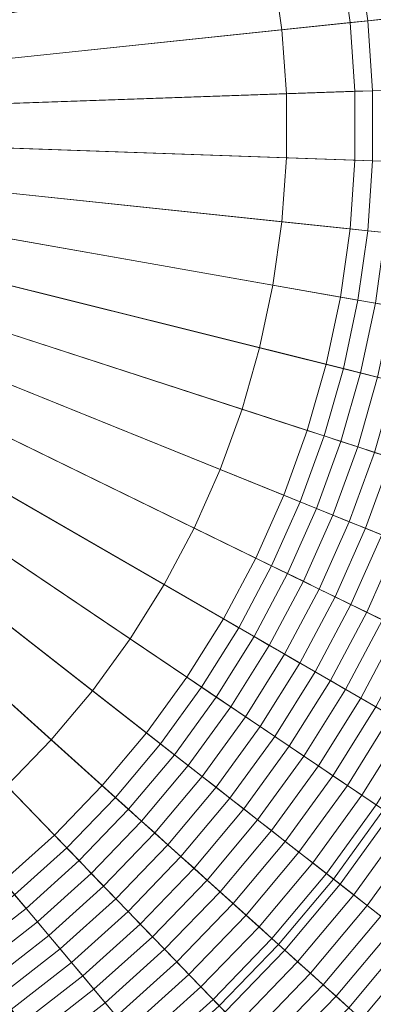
# Model space of a CAD drawing. Header units: centimetres. Extents: x -21.9 to 23.1, y -23 to 22.
# Tile 79 of 191: x 5.9 to 8.8, y -7.7 to 0.4. Entities that reach past the tile are written whole.
import ezdxf

# ---------------------------------------------------------------- set-up
doc = ezdxf.new("R2010")
doc.units = ezdxf.units.CM
doc.header["$LTSCALE"] = 2.54
doc.layers.add('Lucido design-1', color=7, linetype='Continuous')

# ---------------------------------------------------------------- blocks, each defined once
blk = doc.blocks.new('Gruppo-2-1')
at = {"color": 5, "linetype": 'Continuous', "lineweight": 9}
for points in [[(2.9723, 0.2664, -939.9081), (2.9123, 0.4312, -939.9081), (7.5366, 2.2995, -939.9081), (7.7157, 1.8076, -939.9081)], [(8.4039, 1.44, -935.9022), (8.2488, 1.9809, -935.9022), (3.5305, 0.4478, -936.1081), (3.5902, 0.2398, -936.1081)], [(3.0206, 0.0978, -939.9081), (2.9723, 0.2664, -939.9081), (7.7157, 1.8076, -939.9081), (7.86, 1.3044, -939.9081)], [(8.5209, 0.8897, -935.9022), (8.4039, 1.44, -935.9022), (3.5902, 0.2398, -936.1081), (3.6351, 0.0282, -936.1081)], [(3.0571, -0.0737, -939.9081), (3.0206, 0.0978, -939.9081), (7.86, 1.3044, -939.9081), (7.9688, 0.7924, -939.9081)], [(8.0417, 0.274, -941.4271), (7.9688, 0.7924, -941.4271), (10.4308, 1.2265, -941.4271), (10.528, 0.5353, -941.4271)], [(8.5992, 0.3326, -935.9022), (8.5209, 0.8897, -935.9022), (3.6351, 0.0282, -936.1081), (3.6652, -0.186, -936.1081)], [(8.7431, 0.3477, -935.8924), (8.6634, 0.9148, -935.8924), (8.5209, 0.8897, -935.9022), (8.5992, 0.3326, -935.9022)], [(8.8869, 0.3628, -935.881), (8.8058, 0.9399, -935.881), (8.6634, 0.9148, -935.8924), (8.7431, 0.3477, -935.8924)], [(3.0815, -0.2474, -939.9081), (3.0571, -0.0737, -939.9081), (7.9688, 0.7924, -939.9081), (8.0417, 0.274, -939.9081)], [(8.0417, 0.274, -939.9081), (7.9688, 0.7924, -939.9081), (7.9688, 0.7924, -941.4271), (8.0417, 0.274, -941.4271)], [(8.0782, -0.2483, -941.4271), (8.0417, 0.274, -941.4271), (10.528, 0.5353, -941.4271), (10.5767, -0.161, -941.4271)], [(8.6385, -0.2287, -935.9022), (8.5992, 0.3326, -935.9022), (3.6652, -0.186, -936.1081), (3.6803, -0.4018, -936.1081)], [(8.783, -0.2236, -935.8924), (8.7431, 0.3477, -935.8924), (8.5992, 0.3326, -935.9022), (8.6385, -0.2287, -935.9022)], [(8.9275, -0.2186, -935.881), (8.8869, 0.3628, -935.881), (8.7431, 0.3477, -935.8924), (8.783, -0.2236, -935.8924)], [(3.0937, -0.4223, -939.9081), (3.0815, -0.2474, -939.9081), (8.0417, 0.274, -939.9081), (8.0782, -0.2483, -939.9081)], [(8.0782, -0.2483, -939.9081), (8.0417, 0.274, -939.9081), (8.0417, 0.274, -941.4271), (8.0782, -0.2483, -941.4271)], [(8.6385, -0.7913, -935.9022), (8.6385, -0.2287, -935.9022), (3.6803, -0.4018, -936.1081), (3.6803, -0.6182, -936.1081)], [(8.0782, -0.7717, -941.4271), (8.0782, -0.2483, -941.4271), (10.5767, -0.161, -941.4271), (10.5767, -0.859, -941.4271)], [(8.783, -0.7964, -935.8924), (8.783, -0.2236, -935.8924), (8.6385, -0.2287, -935.9022), (8.6385, -0.7913, -935.9022)], [(8.9275, -0.8014, -935.881), (8.9275, -0.2186, -935.881), (8.783, -0.2236, -935.8924), (8.783, -0.7964, -935.8924)], [(3.0937, -0.5977, -939.9081), (3.0937, -0.4223, -939.9081), (8.0782, -0.2483, -939.9081), (8.0782, -0.7717, -939.9081)], [(8.0782, -0.7717, -939.9081), (8.0782, -0.2483, -939.9081), (8.0782, -0.2483, -941.4271), (8.0782, -0.7717, -941.4271)], [(3.0815, -0.7726, -939.9081), (3.0937, -0.5977, -939.9081), (8.0782, -0.7717, -939.9081), (8.0417, -1.294, -939.9081)], [(8.5992, -1.3526, -935.9022), (8.6385, -0.7913, -935.9022), (3.6803, -0.6182, -936.1081), (3.6652, -0.834, -936.1081)], [(3.0571, -0.9463, -939.9081), (3.0815, -0.7726, -939.9081), (8.0417, -1.294, -939.9081), (7.9688, -1.8124, -939.9081)], [(8.0417, -1.294, -941.4271), (8.0782, -0.7717, -941.4271), (10.5767, -0.859, -941.4271), (10.528, -1.5553, -941.4271)], [(8.0417, -1.294, -939.9081), (8.0782, -0.7717, -939.9081), (8.0782, -0.7717, -941.4271), (8.0417, -1.294, -941.4271)], [(8.7431, -1.3677, -935.8924), (8.783, -0.7964, -935.8924), (8.6385, -0.7913, -935.9022), (8.5992, -1.3526, -935.9022)], [(8.8869, -1.3828, -935.881), (8.9275, -0.8014, -935.881), (8.783, -0.7964, -935.8924), (8.7431, -1.3677, -935.8924)], [(8.5209, -1.9097, -935.9022), (8.5992, -1.3526, -935.9022), (3.6652, -0.834, -936.1081), (3.6351, -1.0482, -936.1081)], [(3.0206, -1.1178, -939.9081), (3.0571, -0.9463, -939.9081), (7.9688, -1.8124, -939.9081), (7.86, -2.3244, -939.9081)], [(2.9723, -1.2864, -939.9081), (3.0206, -1.1178, -939.9081), (7.86, -2.3244, -939.9081), (7.7157, -2.8276, -939.9081)], [(8.4039, -2.46, -935.9022), (8.5209, -1.9097, -935.9022), (3.6351, -1.0482, -936.1081), (3.5902, -1.2598, -936.1081)], [(2.9123, -1.4512, -939.9081), (2.9723, -1.2864, -939.9081), (7.7157, -2.8276, -939.9081), (7.5366, -3.3195, -939.9081)], [(8.2488, -3.0009, -935.9022), (8.4039, -2.46, -935.9022), (3.5902, -1.2598, -936.1081), (3.5305, -1.4678, -936.1081)], [(7.9688, -1.8124, -941.4271), (8.0417, -1.294, -941.4271), (10.528, -1.5553, -941.4271), (10.4308, -2.2465, -941.4271)], [(7.9688, -1.8124, -939.9081), (8.0417, -1.294, -939.9081), (8.0417, -1.294, -941.4271), (7.9688, -1.8124, -941.4271)], [(8.6634, -1.9348, -935.8924), (8.7431, -1.3677, -935.8924), (8.5992, -1.3526, -935.9022), (8.5209, -1.9097, -935.9022)], [(8.8058, -1.9599, -935.881), (8.8869, -1.3828, -935.881), (8.7431, -1.3677, -935.8924), (8.6634, -1.9348, -935.8924)], [(2.841, -1.6114, -939.9081), (2.9123, -1.4512, -939.9081), (7.5366, -3.3195, -939.9081), (7.3237, -3.7978, -939.9081)], [(8.0564, -3.5296, -935.9022), (8.2488, -3.0009, -935.9022), (3.5305, -1.4678, -936.1081), (3.4565, -1.6711, -936.1081)], [(2.7587, -1.7663, -939.9081), (2.841, -1.6114, -939.9081), (7.3237, -3.7978, -939.9081), (7.078, -4.26, -939.9081)], [(7.8276, -4.0435, -935.9022), (8.0564, -3.5296, -935.9022), (3.4565, -1.6711, -936.1081), (3.3685, -1.8687, -936.1081)], [(2.6657, -1.915, -939.9081), (2.7587, -1.7663, -939.9081), (7.078, -4.26, -939.9081), (6.8005, -4.7039, -939.9081)], [(7.86, -2.3244, -941.4271), (7.9688, -1.8124, -941.4271), (10.4308, -2.2465, -941.4271), (10.2857, -2.9292, -941.4271)], [(7.86, -2.3244, -939.9081), (7.9688, -1.8124, -939.9081), (7.9688, -1.8124, -941.4271), (7.86, -2.3244, -941.4271)], [(2.5627, -2.0569, -939.9081), (2.6657, -1.915, -939.9081), (6.8005, -4.7039, -939.9081), (6.4928, -5.1275, -939.9081)], [(7.5634, -4.5403, -935.9022), (7.8276, -4.0435, -935.9022), (3.3685, -1.8687, -936.1081), (3.267, -2.0597, -936.1081)], [(8.5443, -2.495, -935.8924), (8.6634, -1.9348, -935.8924), (8.5209, -1.9097, -935.9022), (8.4039, -2.46, -935.9022)], [(8.6846, -2.53, -935.881), (8.8058, -1.9599, -935.881), (8.6634, -1.9348, -935.8924), (8.5443, -2.495, -935.8924)], [(8.8247, -2.565, -935.8681), (8.948, -1.985, -935.8681), (8.8058, -1.9599, -935.881), (8.6846, -2.53, -935.881)], [(2.4499, -2.1912, -939.9081), (2.5627, -2.0569, -939.9081), (6.4928, -5.1275, -939.9081), (6.1563, -5.5285, -939.9081)], [(7.2653, -5.0174, -935.9022), (7.5634, -4.5403, -935.9022), (3.267, -2.0597, -936.1081), (3.1523, -2.2432, -936.1081)], [(2.3281, -2.3174, -939.9081), (2.4499, -2.1912, -939.9081), (6.1563, -5.5285, -939.9081), (5.7927, -5.905, -939.9081)], [(6.9346, -5.4726, -935.9022), (7.2653, -5.0174, -935.9022), (3.1523, -2.2432, -936.1081), (3.0252, -2.4182, -936.1081)], [(7.7157, -2.8276, -941.4271), (7.86, -2.3244, -941.4271), (10.2857, -2.9292, -941.4271), (10.0933, -3.6002, -941.4271)], [(7.7157, -2.8276, -939.9081), (7.86, -2.3244, -939.9081), (7.86, -2.3244, -941.4271), (7.7157, -2.8276, -941.4271)], [(6.573, -5.9036, -935.9022), (6.9346, -5.4726, -935.9022), (3.0252, -2.4182, -936.1081), (2.8861, -2.5839, -936.1081)], [(8.3864, -3.0456, -935.8924), (8.5443, -2.495, -935.8924), (8.4039, -2.46, -935.9022), (8.2488, -3.0009, -935.9022)], [(8.5239, -3.0902, -935.881), (8.6846, -2.53, -935.881), (8.5443, -2.495, -935.8924), (8.3864, -3.0456, -935.8924)], [(8.6613, -3.1349, -935.8681), (8.8247, -2.565, -935.8681), (8.6846, -2.53, -935.881), (8.5239, -3.0902, -935.881)], [(8.7985, -3.1795, -935.8535), (8.9647, -2.5999, -935.8535), (8.8247, -2.565, -935.8681), (8.6613, -3.1349, -935.8681)], [(6.1821, -6.3083, -935.9022), (6.573, -5.9036, -935.9022), (2.8861, -2.5839, -936.1081), (2.7358, -2.7396, -936.1081)], [(5.764, -6.6848, -935.9022), (6.1821, -6.3083, -935.9022), (2.7358, -2.7396, -936.1081), (2.5751, -2.8843, -936.1081)], [(7.5366, -3.3195, -941.4271), (7.7157, -2.8276, -941.4271), (10.0933, -3.6002, -941.4271), (9.8546, -4.2561, -941.4271)], [(7.5366, -3.3195, -939.9081), (7.7157, -2.8276, -939.9081), (7.7157, -2.8276, -941.4271), (7.5366, -3.3195, -941.4271)], [(8.1906, -3.5838, -935.8924), (8.3864, -3.0456, -935.8924), (8.2488, -3.0009, -935.9022), (8.0564, -3.5296, -935.9022)], [(8.3246, -3.6379, -935.881), (8.5239, -3.0902, -935.881), (8.3864, -3.0456, -935.8924), (8.1906, -3.5838, -935.8924)], [(8.4585, -3.692, -935.8681), (8.6613, -3.1349, -935.8681), (8.5239, -3.0902, -935.881), (8.3246, -3.6379, -935.881)], [(8.5923, -3.7461, -935.8535), (8.7985, -3.1795, -935.8535), (8.6613, -3.1349, -935.8681), (8.4585, -3.692, -935.8681)], [(8.7259, -3.8001, -935.8374), (8.9356, -3.224, -935.8374), (8.7985, -3.1795, -935.8535), (8.5923, -3.7461, -935.8535)], [(8.8594, -3.854, -935.8197), (9.0725, -3.2685, -935.8197), (8.9356, -3.224, -935.8374), (8.7259, -3.8001, -935.8374)], [(7.3237, -3.7978, -941.4271), (7.5366, -3.3195, -941.4271), (9.8546, -4.2561, -941.4271), (9.5707, -4.8937, -941.4271)], [(7.3237, -3.7978, -939.9081), (7.5366, -3.3195, -939.9081), (7.5366, -3.3195, -941.4271), (7.3237, -3.7978, -941.4271)], [(7.9576, -4.107, -935.8924), (8.1906, -3.5838, -935.8924), (8.0564, -3.5296, -935.9022), (7.8276, -4.0435, -935.9022)], [(8.0876, -4.1703, -935.881), (8.3246, -3.6379, -935.881), (8.1906, -3.5838, -935.8924), (7.9576, -4.107, -935.8924)], [(8.2174, -4.2336, -935.8681), (8.4585, -3.692, -935.8681), (8.3246, -3.6379, -935.881), (8.0876, -4.1703, -935.881)], [(8.3471, -4.2969, -935.8535), (8.5923, -3.7461, -935.8535), (8.4585, -3.692, -935.8681), (8.2174, -4.2336, -935.8681)], [(8.4766, -4.3601, -935.8374), (8.7259, -3.8001, -935.8374), (8.5923, -3.7461, -935.8535), (8.3471, -4.2969, -935.8535)], [(7.078, -4.26, -941.4271), (7.3237, -3.7978, -941.4271), (9.5707, -4.8937, -941.4271), (9.243, -5.51, -941.4271)], [(7.078, -4.26, -939.9081), (7.3237, -3.7978, -939.9081), (7.3237, -3.7978, -941.4271), (7.078, -4.26, -941.4271)], [(8.6059, -4.4232, -935.8197), (8.8594, -3.854, -935.8197), (8.7259, -3.8001, -935.8374), (8.4766, -4.3601, -935.8374)], [(8.7351, -4.4862, -935.8003), (8.9926, -3.9078, -935.8003), (8.8594, -3.854, -935.8197), (8.6059, -4.4232, -935.8197)], [(8.8641, -4.5491, -935.7794), (9.1257, -3.9616, -935.7794), (8.9926, -3.9078, -935.8003), (8.7351, -4.4862, -935.8003)], [(7.6887, -4.6126, -935.8924), (7.9576, -4.107, -935.8924), (7.8276, -4.0435, -935.9022), (7.5634, -4.5403, -935.9022)], [(7.8139, -4.6849, -935.881), (8.0876, -4.1703, -935.881), (7.9576, -4.107, -935.8924), (7.6887, -4.6126, -935.8924)], [(7.939, -4.7571, -935.8681), (8.2174, -4.2336, -935.8681), (8.0876, -4.1703, -935.881), (7.8139, -4.6849, -935.881)], [(6.8005, -4.7039, -941.4271), (7.078, -4.26, -941.4271), (9.243, -5.51, -941.4271), (8.8731, -6.1019, -941.4271)], [(6.8005, -4.7039, -939.9081), (7.078, -4.26, -939.9081), (7.078, -4.26, -941.4271), (6.8005, -4.7039, -941.4271)], [(8.064, -4.8293, -935.8535), (8.3471, -4.2969, -935.8535), (8.2174, -4.2336, -935.8681), (7.939, -4.7571, -935.8681)], [(8.1888, -4.9013, -935.8374), (8.4766, -4.3601, -935.8374), (8.3471, -4.2969, -935.8535), (8.064, -4.8293, -935.8535)], [(8.3134, -4.9733, -935.8197), (8.6059, -4.4232, -935.8197), (8.4766, -4.3601, -935.8374), (8.1888, -4.9013, -935.8374)], [(8.4379, -5.0452, -935.8003), (8.7351, -4.4862, -935.8003), (8.6059, -4.4232, -935.8197), (8.3134, -4.9733, -935.8197)], [(8.5622, -5.1169, -935.7794), (8.8641, -4.5491, -935.7794), (8.7351, -4.4862, -935.8003), (8.4379, -5.0452, -935.8003)], [(7.3852, -5.0983, -935.8924), (7.6887, -4.6126, -935.8924), (7.5634, -4.5403, -935.9022), (7.2653, -5.0174, -935.9022)], [(8.6862, -5.1885, -935.7569), (8.9929, -4.6119, -935.7569), (8.8641, -4.5491, -935.7794), (8.5622, -5.1169, -935.7794)], [(7.5051, -5.1792, -935.881), (7.8139, -4.6849, -935.881), (7.6887, -4.6126, -935.8924), (7.3852, -5.0983, -935.8924)], [(8.8101, -5.26, -935.7328), (9.1214, -4.6746, -935.7328), (8.9929, -4.6119, -935.7569), (8.6862, -5.1885, -935.7569)], [(6.4928, -5.1275, -941.4271), (6.8005, -4.7039, -941.4271), (8.8731, -6.1019, -941.4271), (8.4629, -6.6666, -941.4271)], [(6.4928, -5.1275, -939.9081), (6.8005, -4.7039, -939.9081), (6.8005, -4.7039, -941.4271), (6.4928, -5.1275, -941.4271)], [(7.6248, -5.2599, -935.8681), (7.939, -4.7571, -935.8681), (7.8139, -4.6849, -935.881), (7.5051, -5.1792, -935.881)], [(7.7445, -5.3406, -935.8535), (8.064, -4.8293, -935.8535), (7.939, -4.7571, -935.8681), (7.6248, -5.2599, -935.8681)], [(7.8639, -5.4212, -935.8374), (8.1888, -4.9013, -935.8374), (8.064, -4.8293, -935.8535), (7.7445, -5.3406, -935.8535)], [(7.9833, -5.5017, -935.8197), (8.3134, -4.9733, -935.8197), (8.1888, -4.9013, -935.8374), (7.8639, -5.4212, -935.8374)], [(8.1024, -5.5821, -935.8003), (8.4379, -5.0452, -935.8003), (8.3134, -4.9733, -935.8197), (7.9833, -5.5017, -935.8197)], [(7.0486, -5.5617, -935.8924), (7.3852, -5.0983, -935.8924), (7.2653, -5.0174, -935.9022), (6.9346, -5.4726, -935.9022)], [(8.2214, -5.6623, -935.7794), (8.5622, -5.1169, -935.7794), (8.4379, -5.0452, -935.8003), (8.1024, -5.5821, -935.8003)], [(6.1563, -5.5285, -941.4271), (6.4928, -5.1275, -941.4271), (8.4629, -6.6666, -941.4271), (8.0142, -7.2013, -941.4271)], [(6.1563, -5.5285, -939.9081), (6.4928, -5.1275, -939.9081), (6.4928, -5.1275, -941.4271), (6.1563, -5.5285, -941.4271)], [(7.1625, -5.6507, -935.881), (7.5051, -5.1792, -935.881), (7.3852, -5.0983, -935.8924), (7.0486, -5.5617, -935.8924)], [(8.3401, -5.7424, -935.7569), (8.6862, -5.1885, -935.7569), (8.5622, -5.1169, -935.7794), (8.2214, -5.6623, -935.7794)], [(7.2763, -5.7396, -935.8681), (7.6248, -5.2599, -935.8681), (7.5051, -5.1792, -935.881), (7.1625, -5.6507, -935.881)], [(8.4587, -5.8224, -935.7328), (8.8101, -5.26, -935.7328), (8.6862, -5.1885, -935.7569), (8.3401, -5.7424, -935.7569)], [(7.39, -5.8284, -935.8535), (7.7445, -5.3406, -935.8535), (7.6248, -5.2599, -935.8681), (7.2763, -5.7396, -935.8681)], [(8.577, -5.9022, -935.7072), (8.9337, -5.3314, -935.7072), (8.8101, -5.26, -935.7328), (8.4587, -5.8224, -935.7328)], [(7.5036, -5.9172, -935.8374), (7.8639, -5.4212, -935.8374), (7.7445, -5.3406, -935.8535), (7.39, -5.8284, -935.8535)], [(8.6951, -5.9818, -935.6799), (9.057, -5.4026, -935.6799), (8.9337, -5.3314, -935.7072), (8.577, -5.9022, -935.7072)], [(7.617, -6.0058, -935.8197), (7.9833, -5.5017, -935.8197), (7.8639, -5.4212, -935.8374), (7.5036, -5.9172, -935.8374)], [(8.8129, -6.0613, -935.6511), (9.1801, -5.4737, -935.6511), (9.057, -5.4026, -935.6799), (8.6951, -5.9818, -935.6799)], [(5.7927, -5.905, -941.4271), (6.1563, -5.5285, -941.4271), (8.0142, -7.2013, -941.4271), (7.5293, -7.7034, -941.4271)], [(5.7927, -5.905, -939.9081), (6.1563, -5.5285, -939.9081), (6.1563, -5.5285, -941.4271), (5.7927, -5.905, -941.4271)], [(6.6805, -6.0004, -935.8924), (7.0486, -5.5617, -935.8924), (6.9346, -5.4726, -935.9022), (6.573, -5.9036, -935.9022)], [(7.7303, -6.0943, -935.8003), (8.1024, -5.5821, -935.8003), (7.9833, -5.5017, -935.8197), (7.617, -6.0058, -935.8197)], [(6.7879, -6.0971, -935.881), (7.1625, -5.6507, -935.881), (7.0486, -5.5617, -935.8924), (6.6805, -6.0004, -935.8924)], [(7.8434, -6.1826, -935.7794), (8.2214, -5.6623, -935.7794), (8.1024, -5.5821, -935.8003), (7.7303, -6.0943, -935.8003)], [(6.8952, -6.1938, -935.8681), (7.2763, -5.7396, -935.8681), (7.1625, -5.6507, -935.881), (6.7879, -6.0971, -935.881)], [(7.9562, -6.2708, -935.7569), (8.3401, -5.7424, -935.7569), (8.2214, -5.6623, -935.7794), (7.8434, -6.1826, -935.7794)], [(7.0025, -6.2903, -935.8535), (7.39, -5.8284, -935.8535), (7.2763, -5.7396, -935.8681), (6.8952, -6.1938, -935.8681)], [(8.0689, -6.3588, -935.7328), (8.4587, -5.8224, -935.7328), (8.3401, -5.7424, -935.7569), (7.9562, -6.2708, -935.7569)], [(7.1096, -6.3868, -935.8374), (7.5036, -5.9172, -935.8374), (7.39, -5.8284, -935.8535), (7.0025, -6.2903, -935.8535)], [(8.1814, -6.4467, -935.7072), (8.577, -5.9022, -935.7072), (8.4587, -5.8224, -935.7328), (8.0689, -6.3588, -935.7328)], [(5.4037, -6.2553, -941.4271), (5.7927, -5.905, -941.4271), (7.5293, -7.7034, -941.4271), (7.0106, -8.1704, -941.4271)], [(6.2826, -6.4124, -935.8924), (6.6805, -6.0004, -935.8924), (6.573, -5.9036, -935.9022), (6.1821, -6.3083, -935.9022)], [(7.2165, -6.4831, -935.8197), (7.617, -6.0058, -935.8197), (7.5036, -5.9172, -935.8374), (7.1096, -6.3868, -935.8374)], [(8.2936, -6.5344, -935.6799), (8.6951, -5.9818, -935.6799), (8.577, -5.9022, -935.7072), (8.1814, -6.4467, -935.7072)], [(6.3831, -6.5164, -935.881), (6.7879, -6.0971, -935.881), (6.6805, -6.0004, -935.8924), (6.2826, -6.4124, -935.8924)], [(7.3233, -6.5792, -935.8003), (7.7303, -6.0943, -935.8003), (7.617, -6.0058, -935.8197), (7.2165, -6.4831, -935.8197)], [(8.4056, -6.6219, -935.6511), (8.8129, -6.0613, -935.6511), (8.6951, -5.9818, -935.6799), (8.2936, -6.5344, -935.6799)], [(6.4834, -6.6203, -935.8681), (6.8952, -6.1938, -935.8681), (6.7879, -6.0971, -935.881), (6.3831, -6.5164, -935.881)], [(7.43, -6.6753, -935.7794), (7.8434, -6.1826, -935.7794), (7.7303, -6.0943, -935.8003), (7.3233, -6.5792, -935.8003)], [(8.5174, -6.7092, -935.6207), (8.9305, -6.1406, -935.6207), (8.8129, -6.0613, -935.6511), (8.4056, -6.6219, -935.6511)], [(8.4629, -6.6666, -940.4271), (8.8731, -6.1019, -940.4271), (18.907, -12.8698, -940.4271), (18.0001, -14.118, -940.4271)], [(8.4629, -6.6666, -1003.3271), (8.8731, -6.1019, -1003.3271), (8.8731, -6.1019, -940.4271), (8.4629, -6.6666, -940.4271)], [(10.1177, -7.9595, -1003.3271), (10.6141, -7.2762, -1003.3271), (8.8731, -6.1019, -1003.3271), (8.4629, -6.6666, -1003.3271)], [(8.4629, -6.6666, -940.4271), (8.8731, -6.1019, -940.4271), (18.907, -12.8698, -940.4271), (18.0001, -14.118, -940.4271)], [(8.4629, -6.6666, -941.4271), (8.8731, -6.1019, -941.4271), (8.8731, -6.1019, -940.4271), (8.4629, -6.6666, -940.4271)], [(6.5836, -6.7241, -935.8535), (7.0025, -6.2903, -935.8535), (6.8952, -6.1938, -935.8681), (6.4834, -6.6203, -935.8681)], [(7.5364, -6.7711, -935.7569), (7.9562, -6.2708, -935.7569), (7.8434, -6.1826, -935.7794), (7.43, -6.6753, -935.7794)], [(8.6288, -6.7963, -935.5887), (9.0477, -6.2197, -935.5887), (8.9305, -6.1406, -935.6207), (8.5174, -6.7092, -935.6207)], [(4.9912, -6.5776, -941.4271), (5.4037, -6.2553, -941.4271), (7.0106, -8.1704, -941.4271), (6.4606, -8.6002, -941.4271)], [(7.6427, -6.8668, -935.7328), (8.0689, -6.3588, -935.7328), (7.9562, -6.2708, -935.7569), (7.5364, -6.7711, -935.7569)], [(8.74, -6.8831, -935.5552), (9.1647, -6.2986, -935.5552), (9.0477, -6.2197, -935.5887), (8.6288, -6.7963, -935.5887)], [(5.857, -6.7956, -935.8924), (6.2826, -6.4124, -935.8924), (6.1821, -6.3083, -935.9022), (5.764, -6.6848, -935.9022)], [(6.6837, -6.8277, -935.8374), (7.1096, -6.3868, -935.8374), (7.0025, -6.2903, -935.8535), (6.5836, -6.7241, -935.8535)], [(8.8509, -6.9698, -935.5201), (9.2813, -6.3773, -935.5201), (9.1647, -6.2986, -935.5552), (8.74, -6.8831, -935.5552)], [(5.9499, -6.9064, -935.881), (6.3831, -6.5164, -935.881), (6.2826, -6.4124, -935.8924), (5.857, -6.7956, -935.8924)], [(6.7837, -6.9313, -935.8197), (7.2165, -6.4831, -935.8197), (7.1096, -6.3868, -935.8374), (6.6837, -6.8277, -935.8374)], [(7.7488, -6.9623, -935.7072), (8.1814, -6.4467, -935.7072), (8.0689, -6.3588, -935.7328), (7.6427, -6.8668, -935.7328)], [(6.0428, -7.017, -935.8681), (6.4834, -6.6203, -935.8681), (6.3831, -6.5164, -935.881), (5.9499, -6.9064, -935.881)], [(6.8835, -7.0346, -935.8003), (7.3233, -6.5792, -935.8003), (7.2165, -6.4831, -935.8197), (6.7837, -6.9313, -935.8197)], [(7.8546, -7.0576, -935.6799), (8.2936, -6.5344, -935.6799), (8.1814, -6.4467, -935.7072), (7.7488, -6.9623, -935.7072)], [(4.5572, -6.8704, -941.4271), (4.9912, -6.5776, -941.4271), (6.4606, -8.6002, -941.4271), (5.882, -8.9905, -941.4271)], [(6.9832, -7.1379, -935.7794), (7.43, -6.6753, -935.7794), (7.3233, -6.5792, -935.8003), (6.8835, -7.0346, -935.8003)], [(7.9602, -7.1527, -935.6511), (8.4056, -6.6219, -935.6511), (8.2936, -6.5344, -935.6799), (7.8546, -7.0576, -935.6799)], [(6.1355, -7.1275, -935.8535), (6.5836, -6.7241, -935.8535), (6.4834, -6.6203, -935.8681), (6.0428, -7.017, -935.8681)], [(7.0827, -7.2409, -935.7569), (7.5364, -6.7711, -935.7569), (7.43, -6.6753, -935.7794), (6.9832, -7.1379, -935.7794)], [(8.0656, -7.2476, -935.6207), (8.5174, -6.7092, -935.6207), (8.4056, -6.6219, -935.6511), (7.9602, -7.1527, -935.6511)], [(8.0142, -7.2013, -940.4271), (8.4629, -6.6666, -940.4271), (18.0001, -14.118, -940.4271), (17.0085, -15.2998, -940.4271)], [(8.0142, -7.2013, -1003.3271), (8.4629, -6.6666, -1003.3271), (8.4629, -6.6666, -940.4271), (8.0142, -7.2013, -940.4271)], [(9.5748, -8.6065, -1003.3271), (10.1177, -7.9595, -1003.3271), (8.4629, -6.6666, -1003.3271), (8.0142, -7.2013, -1003.3271)], [(8.0142, -7.2013, -940.4271), (8.4629, -6.6666, -940.4271), (18.0001, -14.118, -940.4271), (17.0085, -15.2998, -940.4271)], [(8.0142, -7.2013, -941.4271), (8.4629, -6.6666, -941.4271), (8.4629, -6.6666, -940.4271), (8.0142, -7.2013, -940.4271)], [(6.2282, -7.2379, -935.8374), (6.6837, -6.8277, -935.8374), (6.5836, -6.7241, -935.8535), (6.1355, -7.1275, -935.8535)], [(8.1707, -7.3422, -935.5887), (8.6288, -6.7963, -935.5887), (8.5174, -6.7092, -935.6207), (8.0656, -7.2476, -935.6207)], [(5.4907, -7.2652, -935.881), (5.9499, -6.9064, -935.881), (5.857, -6.7956, -935.8924), (5.4057, -7.1482, -935.8924)], [(6.3207, -7.3482, -935.8197), (6.7837, -6.9313, -935.8197), (6.6837, -6.8277, -935.8374), (6.2282, -7.2379, -935.8374)], [(7.1821, -7.3438, -935.7328), (7.6427, -6.8668, -935.7328), (7.5364, -6.7711, -935.7569), (7.0827, -7.2409, -935.7569)], [(8.2756, -7.4366, -935.5552), (8.74, -6.8831, -935.5552), (8.6288, -6.7963, -935.5887), (8.1707, -7.3422, -935.5887)], [(5.5756, -7.382, -935.8681), (6.0428, -7.017, -935.8681), (5.9499, -6.9064, -935.881), (5.4907, -7.2652, -935.881)], [(7.2812, -7.4465, -935.7072), (7.7488, -6.9623, -935.7072), (7.6427, -6.8668, -935.7328), (7.1821, -7.3438, -935.7328)], [(8.3801, -7.5308, -935.5201), (8.8509, -6.9698, -935.5201), (8.74, -6.8831, -935.5552), (8.2756, -7.4366, -935.5552)], [(6.4131, -7.4583, -935.8003), (6.8835, -7.0346, -935.8003), (6.7837, -6.9313, -935.8197), (6.3207, -7.3482, -935.8197)], [(7.3802, -7.5489, -935.6799), (7.8546, -7.0576, -935.6799), (7.7488, -6.9623, -935.7072), (7.2812, -7.4465, -935.7072)], [(8.4844, -7.6247, -935.4834), (8.9614, -7.0561, -935.4834), (8.8509, -6.9698, -935.5201), (8.3801, -7.5308, -935.5201)], [(5.6604, -7.4987, -935.8535), (6.1355, -7.1275, -935.8535), (6.0428, -7.017, -935.8681), (5.5756, -7.382, -935.8681)], [(6.5053, -7.5682, -935.7794), (6.9832, -7.1379, -935.7794), (6.8835, -7.0346, -935.8003), (6.4131, -7.4583, -935.8003)], [(7.4789, -7.6511, -935.6511), (7.9602, -7.1527, -935.6511), (7.8546, -7.0576, -935.6799), (7.3802, -7.5489, -935.6799)], [(8.5884, -7.7183, -935.4452), (9.0717, -7.1423, -935.4452), (8.9614, -7.0561, -935.4834), (8.4844, -7.6247, -935.4834)], [(5.7451, -7.6153, -935.8374), (6.2282, -7.2379, -935.8374), (6.1355, -7.1275, -935.8535), (5.6604, -7.4987, -935.8535)], [(6.5974, -7.6779, -935.7569), (7.0827, -7.2409, -935.7569), (6.9832, -7.1379, -935.7794), (6.5053, -7.5682, -935.7794)], [(7.5774, -7.7531, -935.6207), (8.0656, -7.2476, -935.6207), (7.9602, -7.1527, -935.6511), (7.4789, -7.6511, -935.6511)], [(8.692, -7.8116, -935.4055), (9.1816, -7.2281, -935.4055), (9.0717, -7.1423, -935.4452), (8.5884, -7.7183, -935.4452)], [(5.8297, -7.7318, -935.8197), (6.3207, -7.3482, -935.8197), (6.2282, -7.2379, -935.8374), (5.7451, -7.6153, -935.8374)], [(6.6893, -7.7875, -935.7328), (7.1821, -7.3438, -935.7328), (7.0827, -7.2409, -935.7569), (6.5974, -7.6779, -935.7569)], [(7.5293, -7.7034, -940.4271), (8.0142, -7.2013, -940.4271), (17.0085, -15.2998, -940.4271), (15.9368, -16.4095, -940.4271)], [(7.5293, -7.7034, -1003.3271), (8.0142, -7.2013, -1003.3271), (8.0142, -7.2013, -940.4271), (7.5293, -7.7034, -940.4271)], [(8.9881, -9.214, -1003.3271), (9.5748, -8.6065, -1003.3271), (8.0142, -7.2013, -1003.3271), (7.5293, -7.7034, -1003.3271)], [(7.5293, -7.7034, -940.4271), (8.0142, -7.2013, -940.4271), (17.0085, -15.2998, -940.4271), (15.9368, -16.4095, -940.4271)], [(7.5293, -7.7034, -941.4271), (8.0142, -7.2013, -941.4271), (8.0142, -7.2013, -940.4271), (7.5293, -7.7034, -940.4271)], [(8.7953, -7.9046, -935.3642), (9.2911, -7.3137, -935.3642), (9.1816, -7.2281, -935.4055), (8.692, -7.8116, -935.4055)], [(7.6756, -7.8549, -935.5887), (8.1707, -7.3422, -935.5887), (8.0656, -7.2476, -935.6207), (7.5774, -7.7531, -935.6207)], [(5.9142, -7.8481, -935.8003), (6.4131, -7.4583, -935.8003), (6.3207, -7.3482, -935.8197), (5.8297, -7.7318, -935.8197)], [(6.781, -7.8968, -935.7072), (7.2812, -7.4465, -935.7072), (7.1821, -7.3438, -935.7328), (6.6893, -7.7875, -935.7328)], [(7.7736, -7.9564, -935.5552), (8.2756, -7.4366, -935.5552), (8.1707, -7.3422, -935.5887), (7.6756, -7.8549, -935.5887)], [(5.9985, -7.9641, -935.7794), (6.5053, -7.5682, -935.7794), (6.4131, -7.4583, -935.8003), (5.9142, -7.8481, -935.8003)], [(6.8726, -8.0059, -935.6799), (7.3802, -7.5489, -935.6799), (7.2812, -7.4465, -935.7072), (6.781, -7.8968, -935.7072)], [(7.8714, -8.0576, -935.5201), (8.3801, -7.5308, -935.5201), (8.2756, -7.4366, -935.5552), (7.7736, -7.9564, -935.5552)], [(6.9639, -8.1148, -935.6511), (7.4789, -7.6511, -935.6511), (7.3802, -7.5489, -935.6799), (6.8726, -8.0059, -935.6799)], [(7.9689, -8.1585, -935.4834), (8.4844, -7.6247, -935.4834), (8.3801, -7.5308, -935.5201), (7.8714, -8.0576, -935.5201)], [(6.0827, -8.08, -935.7569), (6.5974, -7.6779, -935.7569), (6.5053, -7.5682, -935.7794), (5.9985, -7.9641, -935.7794)], [(8.066, -8.2592, -935.4452), (8.5884, -7.7183, -935.4452), (8.4844, -7.6247, -935.4834), (7.9689, -8.1585, -935.4834)], [(6.1668, -8.1957, -935.7328), (6.6893, -7.7875, -935.7328), (6.5974, -7.6779, -935.7569), (6.0827, -8.08, -935.7569)], [(7.0551, -8.2234, -935.6207), (7.5774, -7.7531, -935.6207), (7.4789, -7.6511, -935.6511), (6.9639, -8.1148, -935.6511)]]:
    blk.add_3dface(points, dxfattribs=at)

msp = doc.modelspace()

# ---------------------------------------------------------------- block references
at = {"layer": 'Lucido design-1', "color": 5, "true_color": 0x0000ff}
msp.add_blockref('Gruppo-2-1', (0, 0), dxfattribs=at)

doc.saveas('drawing.dxf')
